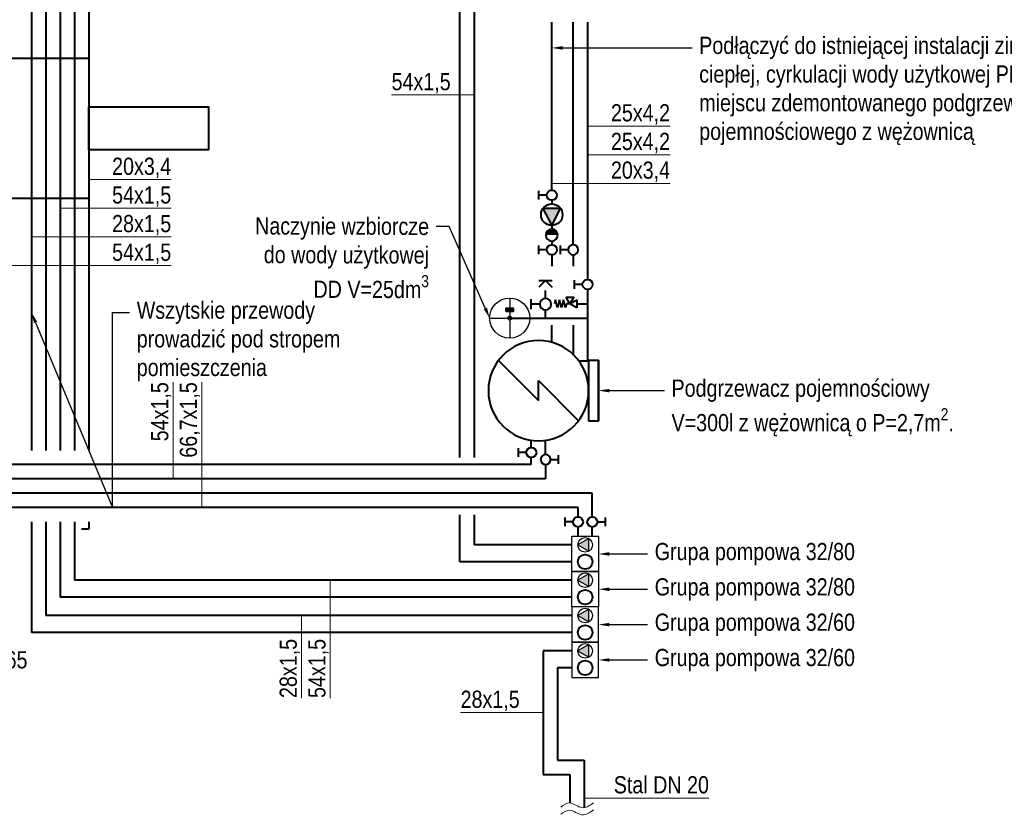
# Model space of a CAD drawing. Header units: centimetres. Extents: x 4745 to 39369, y 17389 to 19524.
# Tile 125 of 188: x 32398 to 33086, y 17751 to 18307. Entities that reach past the tile are written whole.
import ezdxf
from ezdxf import colors
from ezdxf.entities.mleader import LeaderData, LeaderLine
from ezdxf.enums import TextEntityAlignment as Align
from ezdxf.lldxf.tags import DXFTag
from ezdxf.math import Vec2, Vec3

# ---------------------------------------------------------------- set-up
doc = ezdxf.new("R2010")
doc.units = ezdxf.units.CM
doc.linetypes.add('HIDDEN', pattern=[0.375, 0.25, -0.125])
for name, color, linetype, lineweight in [('2DH_OBJ_reflexgr', 252, 'Continuous', 25), ('CP_LOGO', 7, 'Continuous', 35), ('IS_Ciepła_woda', 1, 'DASHDOT', 40), ('IS_Cyrkulacja', 215, 'H2OCYR', 40), ('IS_Gaz', 40, 'Continuous', 40), ('IS_Opis', 250, 'Continuous', 9), ('IS_Powrót', 5, 'DASH', 40), ('IS_Zasilanie', 1, 'SOLID', 40), ('IS_Zimna_woda', 5, 'SOLID', 40)]:
    doc.layers.add(name, color=color, linetype=linetype, lineweight=lineweight)
for name, color, linetype in [('CP_AXIS', 143, 'DASHDOT'), ('cp_hidde', 203, 'HIDDEN'), ('IS_Armatura_Therm', 250, 'SOLID')]:
    doc.layers.add(name, color=color, linetype=linetype)
doc.styles.add('CP_ATTR', font='arial.ttf')
doc.styles.add('styl1', font='ARIALN.TTF')
tags = doc.linetypes.add('DASH', pattern=[15, 10, -5]).pattern_tags.tags
tags[6:7] = [DXFTag(74, 4), DXFTag(75, 0), DXFTag(340, '0'), DXFTag(46, 0.0), DXFTag(50, 0.0), DXFTag(44, 0.0), DXFTag(45, 0.0)]
tags[4:5] = [DXFTag(74, 4), DXFTag(75, 0), DXFTag(340, '0'), DXFTag(46, 0.0), DXFTag(50, 0.0), DXFTag(44, 0.0), DXFTag(45, 0.0)]
tags = doc.linetypes.add('DASHDOT', pattern=[25.4, 12.7, -6.35, 0, -6.35]).pattern_tags.tags
tags[10:11] = [DXFTag(74, 4), DXFTag(75, 0), DXFTag(340, '0'), DXFTag(46, 1.0), DXFTag(50, 0.0), DXFTag(44, 0.0), DXFTag(45, 0.0)]
tags[8:9] = [DXFTag(74, 4), DXFTag(75, 0), DXFTag(340, '0'), DXFTag(46, 1.0), DXFTag(50, 0.0), DXFTag(44, 0.0), DXFTag(45, 0.0)]
tags[6:7] = [DXFTag(74, 4), DXFTag(75, 0), DXFTag(340, '0'), DXFTag(46, 1.0), DXFTag(50, 0.0), DXFTag(44, 0.0), DXFTag(45, 0.0)]
tags[4:5] = [DXFTag(74, 4), DXFTag(75, 0), DXFTag(340, '0'), DXFTag(46, 1.0), DXFTag(50, 0.0), DXFTag(44, 0.0), DXFTag(45, 0.0)]
doc.linetypes.add('H2OCYR', pattern='A,25.4,-12.7,["~",Standard,S=25.4,R=0,X=-11.43,Y=-14.732],-12.7', length=50.8)
tags = doc.linetypes.add('SOLID', pattern=[10, 10, 0]).pattern_tags.tags
tags[6:7] = [DXFTag(74, 4), DXFTag(75, 0), DXFTag(340, '0'), DXFTag(46, 0.0), DXFTag(50, 0.0), DXFTag(44, 0.0), DXFTag(45, 0.0)]
tags[4:5] = [DXFTag(74, 4), DXFTag(75, 0), DXFTag(340, '0'), DXFTag(46, 0.0), DXFTag(50, 0.0), DXFTag(44, 0.0), DXFTag(45, 0.0)]

# ---------------------------------------------------------------- blocks, each defined once
blk = doc.blocks.new('A$C3C9B6DEC')
at = {"layer": 'IS_Zimna_woda'}
for p, q in [((25, 20), (45, 40)), ((50, 10), (50, 40)), ((55, 10), (55, 40)), ((5, 10), (25, 30)), ((25, 30), (25, 20))]:
    blk.add_line(p, q, dxfattribs=at)
blk.add_lwpolyline([(50, 40), (55, 40), (55, 10), (50, 10)], close=True, dxfattribs=at)
blk.add_circle((25, 25), 25, dxfattribs=at)
blk = doc.blocks.new('2drfx_logo01')
at = {"layer": 'CP_LOGO', "color": 83, "extrusion": (0, 1, 0)}
for p, q in [((41, 0), (-41, 0)), ((-46, -5), (-46, -34)), ((-41, -40), (41, -40)), ((46, -34), (46, -5))]:
    blk.add_line(p, q, dxfattribs=at)
at = {"layer": 'CP_LOGO', "extrusion": (0, 1, 0)}
for p, q in [((-43, -8), (-43, -32)), ((27, -5), (-40, -5)), ((-40, -34), (27, -34)), ((-37, -29), (-37, -19)), ((-37, -29), (-37, -29)), ((-33, -29), (-37, -29)), ((-33, -20), (-33, -29)), ((-33, -29), (-33, -29)), ((-32, -14), (-30, -14)), ((-30, -17), (-31, -17)), ((-30, -14), (-30, -17)), ((-30, -14), (-30, -14)), ((-28, -24), (-28, -20)), ((-25, -20), (-25, -21)), ((-25, -21), (-20, -21)), ((-25, -23), (-25, -24)), ((-17, -23), (-25, -23)), ((-23, -14), (-22, -14)), ((-23, -17), (-23, -17)), ((-18, -29), (-23, -29)), ((-22, -26), (-18, -26)), ((-20, -21), (-20, -20)), ((-18, -26), (-18, -29)), ((-17, -14), (-14, -14)), ((-17, -17), (-17, -14)), ((-14, -17), (-17, -17)), ((-17, -20), (-17, -23)), ((-14, -14), (-14, -12)), ((-14, -29), (-14, -17)), ((-11, -29), (-14, -29)), ((-11, -8), (-8, -8)), ((-11, -13), (-11, -14)), ((-11, -14), (-9, -14)), ((-9, -17), (-11, -17)), ((-11, -17), (-11, -29)), ((-8, -11), (-10, -11)), ((-9, -14), (-9, -17)), ((-8, -8), (-8, -11)), ((-7, -8), (-3, -8)), ((-7, -29), (-7, -8)), ((-3, -29), (-7, -29)), ((-3, -8), (-3, -29)), ((-3, -29), (-3, -29)), ((-1, -24), (-1, -20)), ((2, -20), (2, -21)), ((2, -21), (7, -21)), ((2, -23), (2, -24)), ((10, -23), (2, -23)), ((4, -14), (5, -14)), ((5, -17), (4, -17)), ((9, -29), (4, -29)), ((5, -26), (9, -26)), ((7, -21), (7, -20)), ((9, -26), (9, -29)), ((10, -20), (10, -23)), ((12, -14), (15, -14)), ((12, -17), (12, -14)), ((12, -29), (12, -26)), ((15, -29), (12, -29)), ((15, -14), (15, -17)), ((15, -26), (15, -29)), ((17, -20), (18, -20)), ((18, -23), (17, -23)), ((20, -14), (23, -14)), ((20, -17), (20, -14)), ((20, -29), (20, -26)), ((23, -29), (20, -29)), ((23, -14), (23, -17)), ((23, -27), (23, -29)), ((30, -32), (30, -8))]:
    blk.add_line(p, q, dxfattribs=at)
at = {"layer": 'CP_LOGO', "color": 83}
for centre, start, end in [((41, -5), 0, 90), ((-41, -5), 90, 180), ((-41, -34), 180, 270), ((41, -34), 270, 0)]:
    blk.add_arc(centre, 5, start, end, dxfattribs=at)
at = {"layer": 'CP_LOGO'}
for centre, radius, start, end in [((-40, -8), 2.8, 90, 180), ((-40, -32), 2.8, 180, 270), ((-31, -19), 6.04, 147.2606, 178.2377), ((-33, -18), 3.91, 106.1174, 143.376), ((-32, -20), 6.08, 90.0504, 106.2962), ((-31, -19), 2.11, 97.3746, 125.2227), ((-30, -20), 3.13, 158.9942, 176.3238), ((-32, -19), 1.71, 127.2952, 158.5076), ((-29, -20), 4.79, 175.9324, 180.1077), ((-31, -21), 3.51, 90.0884, 98.1112), ((-23, -19), 4.85, 88.4512, 165.8928), ((-20, -20), 8.47, 165.5184, 179.4136), ((-20, -24), 8.16, 181.0116, 192.2061), ((-24, -24), 4.78, 190.4306, 253.2549), ((-23, -19), 1.87, 87.6671, 146.1721), ((-22, -19), 2.94, 147.7135, 166.8659), ((-20, -20), 5.06, 167.5936, 180.6121), ((-22, -24), 2.8, 178.2273, 223.4425), ((-23, -22), 7.52, 253.484, 269.5372), ((-23, -23), 3, 230.0119, 271.6328), ((-23, -19), 1.87, 33.8279, 92.3329), ((-22, -19), 4.73, 12.9414, 92.7147), ((-23, -19), 2.94, 13.1341, 32.2865), ((-26, -20), 5.06, 359.3879, 12.4064), ((-25, -20), 8.25, 359.5366, 14.6945), ((-11, -11), 3.03, 115.5569, 140.1513), ((-10, -12), 4.84, 144.3624, 176.3354), ((-11, -13), 4.64, 90.4804, 114.1156), ((-10, -12), 0.954, 105.8352, 156.9141), ((-9, -13), 1.84, 158.0272, 180.9979), ((-10, -13), 1.77, 90.0729, 106.1126), ((4, -19), 4.85, 88.4512, 165.8928), ((7, -20), 8.47, 165.5184, 179.4136), ((7, -24), 8.16, 181.0116, 192.2061), ((4, -24), 4.78, 190.4306, 253.2549), ((5, -19), 2.94, 147.7135, 166.8659), ((7, -20), 5.06, 167.5936, 180.6121), ((5, -24), 2.8, 178.2273, 223.4425), ((4, -22), 7.52, 253.484, 269.5372), ((4, -19), 1.87, 87.6671, 146.1721), ((5, -23), 3, 230.0119, 271.6328), ((5, -19), 4.73, 12.9414, 92.7147), ((5, -19), 1.87, 33.8279, 92.3329), ((4, -19), 2.94, 13.1341, 32.2865), ((2, -20), 5.06, 359.3879, 12.4064), ((2, -20), 8.25, 359.5366, 14.6945), ((19, -17), 7.23, 180.4442, 200.5984), ((16, -18), 4.61, 200.4138, 233.8136), ((17, -26), 4.92, 128.2568, 159.4117), ((19, -26), 7.42, 159.7413, 179.7796), ((20, -17), 4.84, 181.4593, 192.5475), ((17, -18), 2.5, 191.3737, 222.1732), ((17, -25), 1.92, 91.9805, 160.9879), ((19, -26), 4.37, 159.5786, 181.0788), ((17, -18), 1.9, 225.7959, 271.9253), ((18, -18), 1.9, 268.0747, 314.2041), ((18, -25), 1.82, 29.0147, 86.8568), ((17, -18), 2.5, 317.8268, 348.6263), ((16, -26), 3.7, 2.1152, 28.2265), ((15, -17), 4.84, 347.4525, 358.5407), ((18, -18), 4.61, 306.1864, 339.5862), ((18, -26), 4.92, 20.5883, 51.7432), ((16, -17), 7.23, 339.4016, 359.5558), ((11, -28), 11.7, 5.3251, 18.3885), ((27, -8), 2.8, 0, 90), ((27, -32), 2.8, 270, 0)]:
    blk.add_arc(centre, radius, start, end, dxfattribs=at)
blk = doc.blocks.new('2hpa_rfxng_18_grau_x0n4hz')
for radius in [14, 14, 0.5]:
    blk.add_circle((0, 0), radius)
for start, end in [(90, 180), (180, 270), (270, 90)]:
    blk.add_arc((0, 0), 0.15, start, end)
at = {"layer": 'CP_AXIS'}
for p, q in [((0, 14), (0, -14)), ((-14, 0), (14, 0))]:
    blk.add_line(p, q, dxfattribs=at)
at = {"layer": 'cp_hidde'}
blk.add_circle((0, 0), 1.34, dxfattribs=at)
at = {"xscale": 0.06, "yscale": 0.06, "zscale": 0.06}
blk.add_blockref('2drfx_logo01', (0, 7), dxfattribs=at)
at = {"linetype": 'ByBlock', "style": 'CP_ATTR', "flags": 9}
for tag in ['TEXT_40', 'TEXT_39', 'TEXT_38', 'TEXT_37', 'TEXT_36', 'TEXT_35', 'TEXT_34', 'TEXT_33', 'TEXT_32', 'TEXT_31', 'TEXT_30', 'TEXT_29', 'TEXT_28', 'TEXT_27', 'TEXT_26', 'TEXT_25', 'TEXT_24', 'TEXT_23', 'TEXT_22', 'TEXT_21', 'TEXT_20', 'TEXT_19', 'TEXT_18', 'TEXT_17', 'TEXT_16', 'TEXT_15', 'TEXT_14', 'TEXT_13', 'TEXT_12', 'TEXT_11', 'TEXT_10', 'TEXT_09', 'TEXT_08', 'TEXT_07', 'TEXT_06', 'TEXT_05', 'TEXT_04', 'TEXT_03', 'TEXT_02', 'TEXT_01', 'OTHER', 'PRODUCER', 'ORDER-NO', 'GROUP', 'NUMBER', 'NAME']:
    blk.add_attdef(tag, text='', height=0.00005, dxfattribs=at).set_placement((-0.01, 0), align=Align.MIDDLE_LEFT)
blk = doc.blocks.new('Zaworek')
at = {"layer": 'IS_Zimna_woda', "color": 18, "true_color": 0x000000}
for p, q in [((2, 0), (5.15, 0)), ((5.15, 1.72), (5.15, -1.72))]:
    blk.add_line(p, q, dxfattribs=at)
blk.add_circle((0, 0), 2, dxfattribs=at)
blk = doc.blocks.new('Valvola di sicurezza')
at = {"layer": 'IS_Zimna_woda', "color": 18, "true_color": 0x000000}
for p, q in [((-0.59, 4.68), (0, 4.82)), ((0.59, 4.38), (-0.59, 4.68)), ((-0.59, 4.08), (0.59, 4.38)), ((0, 2.56), (-0.98, 3.13)), ((-0.98, 3.13), (-0.98, 1.99)), ((0.59, 3.79), (-0.59, 4.08)), ((-0.59, 3.49), (0.59, 3.79)), ((0.59, 3.2), (-0.59, 3.49)), ((0, 3.05), (0.59, 3.2)), ((0, 2.56), (0, 3.05)), ((-0.98, 1.99), (0, 2.56)), ((0, 2.56), (-0.57, 1.57)), ((-0.57, 1.57), (0.57, 1.57)), ((0.57, 1.57), (0, 2.56)), ((0, 1.57), (0, 0))]:
    blk.add_line(p, q, dxfattribs=at)
blk = doc.blocks.new('ZS')
at = {"layer": 'IS_Zimna_woda', "color": 18, "true_color": 0x000000}
for p, q in [((0, 0), (0, -10)), ((0, -24), (0, -34)), ((0, -46), (-8, -38)), ((-8, -46), (0, -46)), ((0, -46), (8, -38)), ((0, -46), (8, -46))]:
    blk.add_line(p, q, dxfattribs=at)
at = {"layer": 'IS_Zimna_woda', "xscale": 3.517579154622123, "yscale": 3.517579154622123, "zscale": 3.517579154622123, "rotation": 180}
blk.add_blockref('Zaworek', (0, -17), dxfattribs=at)

msp = doc.modelspace()

# ---------------------------------------------------------------- hatches: boundary and pattern name
at = {"layer": 'IS_Armatura_Therm'}
for points in [[(32787.9, 17940), (32795.58, 17935.56), (32795.58, 17944.43)], [(32787.9, 17915.34), (32795.58, 17910.91), (32795.58, 17919.78)], [(32787.9, 17890.69), (32795.58, 17886.25), (32795.58, 17895.12)], [(32787.9, 17866.03), (32795.58, 17861.6), (32795.58, 17870.47)]]:
    msp.add_hatch(color=1, dxfattribs=at).paths.add_polyline_path(points)
at = {"layer": 'IS_Opis'}
h = msp.add_hatch(color=256, dxfattribs=at)
h.dxf.hatch_style = 1
h.paths.add_polyline_path([(32775.88, 18174.76), (32763.53, 18174.76), (32769.71, 18163.01)])
at = {"layer": 'IS_Zimna_woda', "true_color": 0x000000}
h = msp.add_hatch(color=18, dxfattribs=at)
edge = h.paths.add_edge_path()
edge.add_arc((32769.71, 18156.28), 4.19, -1079.93176, -899.93176, ccw=False)
edge.add_line((32773.9, 18156.29), (32765.51, 18156.28))

# ---------------------------------------------------------------- linework, layer by layer
at = {"color": 1}
for points in [[(32783.61, 17946.01), (32802.43, 17946.01), (32802.43, 17921.36), (32783.61, 17921.36)], [(32783.61, 17921.36), (32802.43, 17921.36), (32802.43, 17896.7), (32783.61, 17896.7)], [(32783.61, 17872.05), (32802.43, 17872.05), (32802.43, 17896.7), (32783.61, 17896.7)], [(32783.61, 17847.39), (32802.43, 17847.39), (32802.43, 17872.05), (32783.61, 17872.05)]]:
    msp.add_lwpolyline(points, close=True, dxfattribs=at)
at = {"layer": 'IS_Armatura_Therm', "color": 1}
for points in [[(32787.9, 17940), (32795.58, 17935.56), (32795.58, 17944.43), (32787.9, 17940)], [(32787.9, 17915.34), (32795.58, 17910.91), (32795.58, 17919.78), (32787.9, 17915.34)], [(32787.9, 17890.69), (32795.58, 17886.25), (32795.58, 17895.12), (32787.9, 17890.69)], [(32787.9, 17866.03), (32795.58, 17861.6), (32795.58, 17870.47), (32787.9, 17866.03)]]:
    msp.add_lwpolyline(points, dxfattribs=at)
for centre in [(32793.02, 17940), (32793.02, 17915.34), (32793.02, 17890.69), (32793.02, 17866.03)]:
    msp.add_ellipse(centre, major_axis=(5.12, 0), ratio=1, dxfattribs=at)
at = {"layer": 'IS_Ciepła_woda'}
for p, q in [((32784.71, 18149.56), (32784.71, 18304.84)), ((32784.71, 18142.52), (32784.71, 18134.48)), ((32784.71, 18093.32), (32784.71, 18072.91))]:
    msp.add_line(p, q, dxfattribs=at)
at = {"layer": 'IS_Cyrkulacja'}
for p, q in [((32769.71, 18187.57), (32769.71, 18304.84)), ((32769.71, 18142.52), (32769.71, 18134.48)), ((32769.71, 18081.44), (32769.71, 18093.32))]:
    msp.add_line(p, q, dxfattribs=at)
at = {"layer": 'IS_Cyrkulacja', "color": 18, "true_color": 0x000000}
for p, q in [((32769.71, 18180.54), (32769.71, 18178.01)), ((32769.71, 18163.01), (32769.71, 18160.48)), ((32769.71, 18152.09), (32769.71, 18149.56))]:
    msp.add_line(p, q, dxfattribs=at)
at = {"layer": 'IS_Gaz', "color": 18, "true_color": 0x000000}
for points in [[(32225.43, 18279.84), (32446.43, 18279.84), (32446.43, 18181.84), (32225.43, 18181.84)], [(32446.43, 18245.84), (32530.1, 18245.84), (32530.1, 18215.84), (32446.43, 18215.84)]]:
    msp.add_lwpolyline(points, close=True, dxfattribs=at)
at = {"layer": 'IS_Opis'}
for p, q in [((32657.86, 18254.07), (32715.43, 18254.07)), ((32852.28, 18232.32), (32794.71, 18232.32)), ((32504, 18194.98), (32446.43, 18194.98)), ((32504, 18174.98), (32426.43, 18174.98)), ((32504, 18154.98), (32406.43, 18154.98)), ((32504, 18134.98), (32386.43, 18134.98)), ((32615.02, 17833.12), (32615.02, 17915.34)), ((32595.02, 17833.12), (32595.02, 17890.69)), ((32706.04, 17822.93), (32763.61, 17822.93)), ((32879.44, 17763.24), (32792.43, 17763.24))]:
    msp.add_line(p, q, dxfattribs=at)
for points in [[(32798.89, 17760.02), (32790.81, 17756.6), (32782.24, 17759.85), (32775.98, 17757.03)], [(32798.88, 17755.02), (32790.8, 17751.6), (32782.23, 17754.85), (32775.97, 17752.03)]]:
    msp.add_spline(points, degree=3, dxfattribs=at)
at = {"layer": 'IS_Powrót'}
for p, q in [((32765.43, 18003.05), (32765.43, 18013.05)), ((32765.43, 17996.01), (32765.43, 17986.01)), ((32788.02, 17959.53), (32788.02, 17966.01)), ((32705.43, 17928.21), (32705.43, 17961.01)), ((32426.43, 17956.01), (32426.43, 17903.55)), ((32788.02, 17946.01), (32788.02, 17952.5)), ((32783.61, 17928.21), (32705.43, 17928.21)), ((32783.61, 17903.55), (32426.43, 17903.55)), ((32783.61, 17854.24), (32773.61, 17854.24)), ((32773.61, 17854.24), (32773.61, 17789.84)), ((32773.61, 17789.84), (32792.43, 17789.84)), ((32792.43, 17789.84), (32792.43, 17769.84))]:
    msp.add_line(p, q, dxfattribs=at)
at = {"layer": 'IS_Powrót', "color": 18, "true_color": 0x000000}
msp.add_line((32792.43, 17769.84), (32792.43, 17756.64), dxfattribs=at)
at = {"layer": 'IS_Powrót'}
for centre in [(32793.02, 17928.21), (32793.02, 17903.55), (32793.02, 17878.9), (32793.02, 17854.24)]:
    msp.add_circle(centre, 5.12, dxfattribs=at)
at = {"layer": 'IS_Zasilanie'}
for p, q in [((32755.43, 18008.05), (32755.43, 18013.05)), ((32755.43, 17996.01), (32755.43, 18001.01)), ((32798.02, 17959.53), (32798.02, 17976.01)), ((32715.43, 17961.01), (32715.43, 17940)), ((32416.43, 17956.01), (32416.43, 17890.69)), ((32436.43, 17956.01), (32436.43, 17915.34)), ((32798.02, 17946.01), (32798.02, 17952.5)), ((32783.61, 17940), (32715.43, 17940)), ((32783.61, 17915.34), (32436.43, 17915.34)), ((32783.61, 17890.69), (32416.43, 17890.69)), ((32783.61, 17866.03), (32763.61, 17866.03)), ((32763.61, 17866.03), (32763.61, 17779.84)), ((32763.61, 17779.84), (32782.43, 17779.84)), ((32782.43, 17779.84), (32782.43, 17769.84))]:
    msp.add_line(p, q, dxfattribs=at)
at = {"layer": 'IS_Zasilanie', "color": 18, "true_color": 0x000000}
msp.add_line((32782.43, 17769.84), (32782.43, 17759.84), dxfattribs=at)
at = {"layer": 'IS_Zimna_woda'}
for p, q in [((32794.71, 18304.84), (32794.71, 18125.36)), ((32794.71, 18118.32), (32794.71, 18068.32)), ((32740.33, 18098.32), (32794.71, 18098.32)), ((32794.71, 18068.32), (32788.7, 18068.32)), ((32446.43, 17951.01), (32441.43, 17951.01)), ((32446.43, 17956.01), (32446.43, 17951.01))]:
    msp.add_line(p, q, dxfattribs=at)
at = {"layer": 'IS_Zimna_woda', "color": 18, "true_color": 0x000000}
for p, q in [((32775.88, 18174.76), (32763.53, 18174.76)), ((32763.53, 18174.76), (32769.71, 18163.01)), ((32769.71, 18163.01), (32775.88, 18174.76))]:
    msp.add_line(p, q, dxfattribs=at)
msp.add_circle((32769.71, 18170.51), 7.5, dxfattribs=at)
for start, end in [(0.06824, 180.06824), (180.06824, 0.06824)]:
    msp.add_arc((32769.71, 18156.28), 4.19, start, end, dxfattribs=at)

# ---------------------------------------------------------------- block references
at = {"color": 1, "lineweight": 5, "xscale": -4.800000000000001, "yscale": 4.800000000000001, "zscale": 4.800000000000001, "rotation": 90}
msp.add_blockref('Valvola di sicurezza', (32794.71, 18108.32), dxfattribs=at)
at = {"layer": 'IS_Opis', "xscale": -0.5685728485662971, "yscale": 0.5685728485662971, "zscale": 0.5685728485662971, "rotation": 180}
msp.add_blockref('ZS', (32765.33, 18098.32), dxfattribs=at)
at = {"layer": 'IS_Zimna_woda', "color": 18, "true_color": 0x000000, "yscale": 1.758789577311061, "zscale": 1.758789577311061, "rotation": 180}
for p, xscale in [((32769.71, 18184.05), 1.758789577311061), ((32769.71, 18146.04), 1.758789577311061), ((32794.71, 18121.84), 1.758789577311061), ((32755.43, 18004.53), 1.758789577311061), ((32765.43, 17999.53), -1.758789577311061), ((32788.02, 17956.01), 1.758789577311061)]:
    msp.add_blockref('Zaworek', p, dxfattribs=dict(at, xscale=xscale))
at = {"layer": 'IS_Zimna_woda', "color": 18, "true_color": 0x000000, "yscale": 1.758789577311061, "zscale": 1.758789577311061}
for p, xscale in [((32784.71, 18146.04), -1.758789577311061), ((32798.02, 17956.01), 1.758789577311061)]:
    msp.add_blockref('Zaworek', p, dxfattribs=dict(at, xscale=xscale))
at = {"layer": 'IS_Zimna_woda', "xscale": -1.4, "yscale": 1.4, "zscale": 1.4, "rotation": 180}
msp.add_blockref('A$C3C9B6DEC', (32725.43, 18082.69), dxfattribs=at)

# ---------------------------------------------------------------- texts
at = {"layer": 'IS_Opis', "char_height": 12, "style": 'styl1'}
for s, width, insert, attachment_point in [('\\pxql;54x1,5', 57.5693, (32657.86, 18269.39), 1), ('\\pxqr;25x4,2', 57.5693, (32852.28, 18247.64), 3), ('\\pxqr;20x3,4', 57.5693, (32504, 18210.3), 3), ('\\pxqr;54x1,5', 57.5693, (32504, 18190.3), 3), ('\\pxqr;28x1,5', 57.5693, (32504, 18170.3), 3), ('\\pxqr;54x1,5', 57.5693, (32504, 18150.3), 3), ('\\pxql;28x1,5', 57.5693, (32706.04, 17838.26), 1), ('\\pxqr;Stal DN 20', 79.2717, (32879.44, 17778.56), 3)]:
    msp.add_mtext_dynamic_manual_height_columns(s, width=width, gutter_width=12.5, heights=[0], dxfattribs=dict(at, insert=insert, attachment_point=attachment_point))
at = {"layer": 'IS_Opis', "char_height": 12, "attachment_point": 1, "rotation": 90, "style": 'styl1'}
for s, insert in [('\\pxql;28x1,5', (32579.7, 17833.12)), ('\\pxql;54x1,5', (32599.7, 17833.12))]:
    msp.add_mtext_dynamic_manual_height_columns(s, width=57.5693, gutter_width=12.5, heights=[0], dxfattribs=dict(at, insert=insert))

# ---------------------------------------------------------------- leaders
at = {"layer": 'IS_Opis'}
ml = msp.add_multileader_mtext('Standard', dxfattribs=at)
ml.set_content('\\A1;{\\C256;\\c0;Filtroodmulnik DN 65}', color=256, style='styl1')
ml.set_leader_properties()
ml.build(insert=Vec2(0, 0))
ml.multileader.update_dxf_attribs({"dogleg_length": 5, "arrow_head_size": 7.5})
ctx = ml.context
ctx.base_point, ctx.char_height, ctx.arrow_head_size, ctx.landing_gap_size, ctx.plane_origin = Vec3(32272.01, 17859.69), 12, 7.5, 5, Vec3(32283.47, 17985.97)
ctx.text_align_type = 2
notes = []
notes.append((ctx, [(1, (1, 1, 0), (32264.67, 17859.69), (1, 0), 7.34, [(0, [(32264.67, 17892.37)], 0, [])])]))
ctx.mtext.insert, ctx.mtext.width, ctx.mtext.defined_height, ctx.mtext.alignment, ctx.mtext.flow_direction = Vec3(32403.63, 17865.79), 129.6986, 15.43, 3, 5
ctx.mtext.has_bg_fill, ctx.mtext.bg_color, ctx.mtext.bg_scale_factor, ctx.mtext.bg_transparency, ctx.mtext.use_window_bg_color = 1, -1073741824, 1, 0, 1
for ctx, leaders in notes:
    for number, flags, end, landing, length, lines in leaders:
        leader = LeaderData()
        leader.index, (leader.has_last_leader_line, leader.has_dogleg_vector, leader.attachment_direction) = number, flags
        leader.last_leader_point, leader.dogleg_vector, leader.dogleg_length = Vec3(end), Vec3(landing), length
        for number, points, colour, breaks in lines:
            line = LeaderLine()
            line.index, line.vertices, line.color, line.breaks = number, Vec3.list(points), colors.encode_raw_color(colour), breaks
            leader.lines.append(line)
        ctx.leaders.append(leader)

# ---------------------------------------------------------------- next in the draw order: linework, layer by layer
at = {"layer": 'IS_Powrót'}
for p in [(32406.43, 17956.01), (32783.61, 17878.9)]:
    msp.add_line(p, (32406.43, 17878.9), dxfattribs=at)

# ---------------------------------------------------------------- next in the draw order: leaders
at = {"layer": 'IS_Opis'}
ml = msp.add_multileader_mtext('Standard', dxfattribs=at)
ml.set_content('\\A1;{\\C256;\\c0;Podłączyć do istniejącej instalacji zimnej, ciepłej, cyrkulacji wody użytkowej PP w miejscu zdemontowanego podgrzewacza pojemnościowego z wężownicą}', color=256, style='styl1')
ml.set_leader_properties()
ml.build(insert=Vec2(0, 0))
ml.multileader.update_dxf_attribs({"dogleg_length": 5, "arrow_head_size": 7.5})
ctx = ml.context
ctx.base_point, ctx.char_height, ctx.arrow_head_size, ctx.landing_gap_size, ctx.plane_origin = Vec3(32867.65, 18286.92), 12, 7.5, 5, Vec3(32771.21, 18161.81)
notes = []
notes.append((ctx, [(0, (1, 1, 0), (32832.99, 18286.92), (1, 0), 34.66, [(0, [(32769.71, 18286.92)], 0, [])])]))
ctx.mtext.insert, ctx.mtext.width, ctx.mtext.defined_height, ctx.mtext.flow_direction = Vec3(32872.65, 18294.69), 262.4313, 76.92, 5
ctx.mtext.has_bg_fill, ctx.mtext.bg_color, ctx.mtext.bg_scale_factor, ctx.mtext.bg_transparency, ctx.mtext.use_window_bg_color = 1, -1027028792, 1.5, 0, 1
ml = msp.add_multileader_mtext('Standard', dxfattribs=at)
ml.set_content('\\A1;Naczynie wzbiorcze do wody użytkowej DD V=25dm{\\H0.7x;\\S3^ ;}', color=256, style='styl1')
ml.set_leader_properties()
ml.build(insert=Vec2(0, 0))
ml.multileader.update_dxf_attribs({"dogleg_length": 5, "arrow_head_size": 7.5})
ctx = ml.context
ctx.base_point, ctx.char_height, ctx.arrow_head_size, ctx.landing_gap_size, ctx.plane_origin, ctx.plane_x_axis, ctx.plane_y_axis = Vec3(32559.2, 18162.6), 12, 7.5, 5, Vec3(32644.82, 18155.92), Vec3(0.999995, -0.003094), Vec3(0.003094, 0.999995)
ctx.text_align_type = 2
notes.append((ctx, [(0, (1, 1, 0), (32698.16, 18162.17), (-0.999995, 0.003094), 9.1, [(0, [(32726.33, 18098.32)], 0, [])])]))
ctx.mtext.insert, ctx.mtext.text_direction, ctx.mtext.rotation, ctx.mtext.width, ctx.mtext.defined_height, ctx.mtext.alignment, ctx.mtext.flow_direction = Vec3(32684.08, 18168.32), Vec3(0.999995, -0.003094), 6.280091, 121.8132, 52.34, 3, 5
ctx.mtext.has_bg_fill, ctx.mtext.bg_color, ctx.mtext.bg_scale_factor, ctx.mtext.bg_transparency, ctx.mtext.use_window_bg_color = 1, -1073741824, 1, 0, 1
ml = msp.add_multileader_mtext('Standard', dxfattribs=at)
ml.set_content('\\A1;{\\C256;\\c0;Podgrzewacz pojemnościowy V=300l z wężownicą o P=2,7m\\H0.7x;\\S2^ ;\\H1.42857x;.}', color=256, style='styl1')
ml.set_leader_properties()
ml.build(insert=Vec2(0, 0))
ml.multileader.update_dxf_attribs({"dogleg_length": 5, "arrow_head_size": 7.5})
ctx = ml.context
ctx.base_point, ctx.char_height, ctx.arrow_head_size, ctx.landing_gap_size, ctx.plane_origin = Vec3(32848.31, 18047.69), 12, 7.5, 5, Vec3(32771.21, 17922.57)
notes.append((ctx, [(0, (1, 1, 0), (32832.99, 18047.69), (1, 0), 15.31, [(0, [(32802.43, 18047.69)], 0, [])])]))
ctx.mtext.insert, ctx.mtext.width, ctx.mtext.defined_height, ctx.mtext.flow_direction = Vec3(32853.31, 18055.43), 225.2389, 76.92, 5
ctx.mtext.has_bg_fill, ctx.mtext.bg_color, ctx.mtext.bg_scale_factor, ctx.mtext.bg_transparency, ctx.mtext.use_window_bg_color = 1, -1027028792, 1.5, 0, 1
ml = msp.add_multileader_mtext('Standard', dxfattribs=at)
ml.set_content('Grupa pompowa 32/80', color=256, style='styl1')
ml.set_leader_properties()
ml.build(insert=Vec2(0, 0))
ml.multileader.update_dxf_attribs({"dogleg_length": 5, "arrow_head_size": 7.5})
ctx = ml.context
ctx.base_point, ctx.char_height, ctx.arrow_head_size, ctx.landing_gap_size, ctx.plane_origin = Vec3(32836.57, 17933.69), 12, 7.5, 5, Vec3(32797.47, 17822.27)
notes.append((ctx, [(0, (1, 1, 0), (32828.69, 17933.69), (1, 0), 7.88, [(0, [(32802.43, 17933.69)], 0, [])])]))
ctx.mtext.insert, ctx.mtext.width, ctx.mtext.defined_height, ctx.mtext.flow_direction = Vec3(32841.57, 17941.35), 139.7036, 76.92, 5
ctx.mtext.has_bg_fill, ctx.mtext.bg_color, ctx.mtext.bg_scale_factor, ctx.mtext.bg_transparency, ctx.mtext.use_window_bg_color = 1, -1073741824, 1, 0, 1
for ctx, leaders in notes:
    for number, flags, end, landing, length, lines in leaders:
        leader = LeaderData()
        leader.index, (leader.has_last_leader_line, leader.has_dogleg_vector, leader.attachment_direction) = number, flags
        leader.last_leader_point, leader.dogleg_vector, leader.dogleg_length = Vec3(end), Vec3(landing), length
        for number, points, colour, breaks in lines:
            line = LeaderLine()
            line.index, line.vertices, line.color, line.breaks = number, Vec3.list(points), colors.encode_raw_color(colour), breaks
            leader.lines.append(line)
        ctx.leaders.append(leader)

# ---------------------------------------------------------------- next in the draw order: linework, layer by layer
for p, q in [((32852.28, 18212.32), (32794.71, 18212.32)), ((32852.28, 18192.32), (32769.71, 18192.32))]:
    msp.add_line(p, q, dxfattribs=at)
at = {"layer": 'IS_Powrót'}
msp.add_line((32705.43, 18001.01), (32705.43, 18324.84), dxfattribs=at)
at = {"layer": 'IS_Zasilanie'}
msp.add_line((32715.43, 18314.84), (32715.43, 18001.01), dxfattribs=at)

# ---------------------------------------------------------------- next in the draw order: block references
at = {"layer": '2DH_OBJ_reflexgr'}
msp.add_blockref('2hpa_rfxng_18_grau_x0n4hz', (32740.33, 18098.32), dxfattribs=at)

# ---------------------------------------------------------------- next in the draw order: texts
at = {"layer": 'IS_Opis', "char_height": 12, "attachment_point": 3, "style": 'styl1'}
for s, insert in [('\\pxqr;25x4,2', (32852.28, 18227.64)), ('\\pxqr;20x3,4', (32852.28, 18207.64))]:
    msp.add_mtext_dynamic_manual_height_columns(s, width=57.5693, gutter_width=12.5, heights=[0], dxfattribs=dict(at, insert=insert))

# ---------------------------------------------------------------- next in the draw order: leaders
at = {"layer": 'IS_Opis'}
ml = msp.add_multileader_mtext('Standard', dxfattribs=at)
ml.set_content('\\A1;{\\C256;\\c0;Wszytskie przewody prowadzić pod stropem pomieszczenia}', color=256, style='styl1')
ml.set_leader_properties()
ml.build(insert=Vec2(0, 0))
ml.multileader.update_dxf_attribs({"dogleg_length": 5, "arrow_head_size": 7.5})
ctx = ml.context
ctx.base_point, ctx.char_height, ctx.arrow_head_size, ctx.landing_gap_size, ctx.plane_origin = Vec3(32474.93, 18102.21), 12, 7.5, 5, Vec3(32534.03, 18007.96)
notes = []
notes.append((ctx, [(0, (1, 1, 0), (32463.08, 18102.21), (1, 0), 11.85, [(1, [(32406.43, 18102.21), (32463.08, 17966.01)], 0, [])])]))
ctx.mtext.insert, ctx.mtext.width, ctx.mtext.defined_height, ctx.mtext.flow_direction = Vec3(32479.93, 18109.87), 144.4795, 73.79, 5
ctx.mtext.has_bg_fill, ctx.mtext.bg_color, ctx.mtext.bg_scale_factor, ctx.mtext.bg_transparency, ctx.mtext.use_window_bg_color = 1, -1073741824, 1, 0, 1
ml = msp.add_multileader_mtext('Standard', dxfattribs=at)
ml.set_content('Grupa pompowa 32/80', color=256, style='styl1')
ml.set_leader_properties()
ml.build(insert=Vec2(0, 0))
ml.multileader.update_dxf_attribs({"dogleg_length": 5, "arrow_head_size": 7.5})
ctx = ml.context
ctx.base_point, ctx.char_height, ctx.arrow_head_size, ctx.landing_gap_size, ctx.plane_origin = Vec3(32836.57, 17909.03), 12, 7.5, 5, Vec3(32797.47, 17797.61)
notes.append((ctx, [(0, (1, 1, 0), (32828.69, 17909.03), (1, 0), 7.88, [(0, [(32802.43, 17909.03)], 0, [])])]))
ctx.mtext.insert, ctx.mtext.width, ctx.mtext.defined_height, ctx.mtext.flow_direction = Vec3(32841.57, 17916.7), 139.7036, 76.92, 5
ctx.mtext.has_bg_fill, ctx.mtext.bg_color, ctx.mtext.bg_scale_factor, ctx.mtext.bg_transparency, ctx.mtext.use_window_bg_color = 1, -1073741824, 1, 0, 1
for ctx, leaders in notes:
    for number, flags, end, landing, length, lines in leaders:
        leader = LeaderData()
        leader.index, (leader.has_last_leader_line, leader.has_dogleg_vector, leader.attachment_direction) = number, flags
        leader.last_leader_point, leader.dogleg_vector, leader.dogleg_length = Vec3(end), Vec3(landing), length
        for number, points, colour, breaks in lines:
            line = LeaderLine()
            line.index, line.vertices, line.color, line.breaks = number, Vec3.list(points), colors.encode_raw_color(colour), breaks
            leader.lines.append(line)
        ctx.leaders.append(leader)

# ---------------------------------------------------------------- next in the draw order: linework, layer by layer
for p, q in [((32505.28, 18053.58), (32505.28, 17986.01)), ((32525.28, 18053.58), (32525.28, 17966.01))]:
    msp.add_line(p, q, dxfattribs=at)
at = {"layer": 'IS_Powrót'}
for p, q in [((32406.43, 18369.84), (32406.43, 18006.01)), ((32426.43, 18369.84), (32426.43, 18006.01)), ((32765.43, 17986.01), (32245.13, 17986.01)), ((32788.02, 17966.01), (32285.13, 17966.01))]:
    msp.add_line(p, q, dxfattribs=at)
at = {"layer": 'IS_Zasilanie'}
for p, q in [((32416.43, 18369.84), (32416.43, 18006.01)), ((32436.43, 18369.84), (32436.43, 18006.01)), ((32755.43, 17996.01), (32261.2, 17996.01)), ((32798.02, 17976.01), (32275.13, 17976.01))]:
    msp.add_line(p, q, dxfattribs=at)
at = {"layer": 'IS_Zimna_woda'}
msp.add_line((32446.43, 18358.88), (32446.43, 18006.01), dxfattribs=at)

# ---------------------------------------------------------------- next in the draw order: texts
at = {"layer": 'IS_Opis', "char_height": 12, "attachment_point": 3, "rotation": 90, "style": 'styl1'}
for s, insert in [('\\pxqr;54x1,5', (32489.96, 18053.58)), ('\\pxqr;66,7x1,5', (32509.96, 18053.58))]:
    msp.add_mtext_dynamic_manual_height_columns(s, width=57.5693, gutter_width=12.5, heights=[0], dxfattribs=dict(at, insert=insert))

# ---------------------------------------------------------------- next in the draw order: leaders
at = {"layer": 'IS_Opis'}
ml = msp.add_multileader_mtext('Standard', dxfattribs=at)
ml.set_content('Grupa pompowa 32/60', color=256, style='styl1')
ml.set_leader_properties()
ml.build(insert=Vec2(0, 0))
ml.multileader.update_dxf_attribs({"dogleg_length": 5, "arrow_head_size": 7.5})
ctx = ml.context
ctx.base_point, ctx.char_height, ctx.arrow_head_size, ctx.landing_gap_size, ctx.plane_origin = Vec3(32836.57, 17884.37), 12, 7.5, 5, Vec3(32797.47, 17772.96)
notes = []
notes.append((ctx, [(0, (1, 1, 0), (32828.69, 17884.37), (1, 0), 7.88, [(0, [(32802.43, 17884.37)], 0, [])])]))
ctx.mtext.insert, ctx.mtext.width, ctx.mtext.defined_height, ctx.mtext.flow_direction = Vec3(32841.57, 17892.04), 139.7036, 76.92, 5
ctx.mtext.has_bg_fill, ctx.mtext.bg_color, ctx.mtext.bg_scale_factor, ctx.mtext.bg_transparency, ctx.mtext.use_window_bg_color = 1, -1073741824, 1, 0, 1
for ctx, leaders in notes:
    for number, flags, end, landing, length, lines in leaders:
        leader = LeaderData()
        leader.index, (leader.has_last_leader_line, leader.has_dogleg_vector, leader.attachment_direction) = number, flags
        leader.last_leader_point, leader.dogleg_vector, leader.dogleg_length = Vec3(end), Vec3(landing), length
        for number, points, colour, breaks in lines:
            line = LeaderLine()
            line.index, line.vertices, line.color, line.breaks = number, Vec3.list(points), colors.encode_raw_color(colour), breaks
            leader.lines.append(line)
        ctx.leaders.append(leader)

# ---------------------------------------------------------------- next in the draw order: leaders
ml = msp.add_multileader_mtext('Standard', dxfattribs=at)
ml.set_content('Grupa pompowa 32/60', color=256, style='styl1')
ml.set_leader_properties()
ml.build(insert=Vec2(0, 0))
ml.multileader.update_dxf_attribs({"dogleg_length": 5, "arrow_head_size": 7.5})
ctx = ml.context
ctx.base_point, ctx.char_height, ctx.arrow_head_size, ctx.landing_gap_size, ctx.plane_origin = Vec3(32836.57, 17859.72), 12, 7.5, 5, Vec3(32797.47, 17748.3)
notes = []
notes.append((ctx, [(0, (1, 1, 0), (32828.69, 17859.72), (1, 0), 7.88, [(0, [(32802.43, 17859.72)], 0, [])])]))
ctx.mtext.insert, ctx.mtext.width, ctx.mtext.defined_height, ctx.mtext.flow_direction = Vec3(32841.57, 17867.38), 139.7036, 76.92, 5
ctx.mtext.has_bg_fill, ctx.mtext.bg_color, ctx.mtext.bg_scale_factor, ctx.mtext.bg_transparency, ctx.mtext.use_window_bg_color = 1, -1073741824, 1, 0, 1
for ctx, leaders in notes:
    for number, flags, end, landing, length, lines in leaders:
        leader = LeaderData()
        leader.index, (leader.has_last_leader_line, leader.has_dogleg_vector, leader.attachment_direction) = number, flags
        leader.last_leader_point, leader.dogleg_vector, leader.dogleg_length = Vec3(end), Vec3(landing), length
        for number, points, colour, breaks in lines:
            line = LeaderLine()
            line.index, line.vertices, line.color, line.breaks = number, Vec3.list(points), colors.encode_raw_color(colour), breaks
            leader.lines.append(line)
        ctx.leaders.append(leader)

doc.saveas('drawing.dxf')
